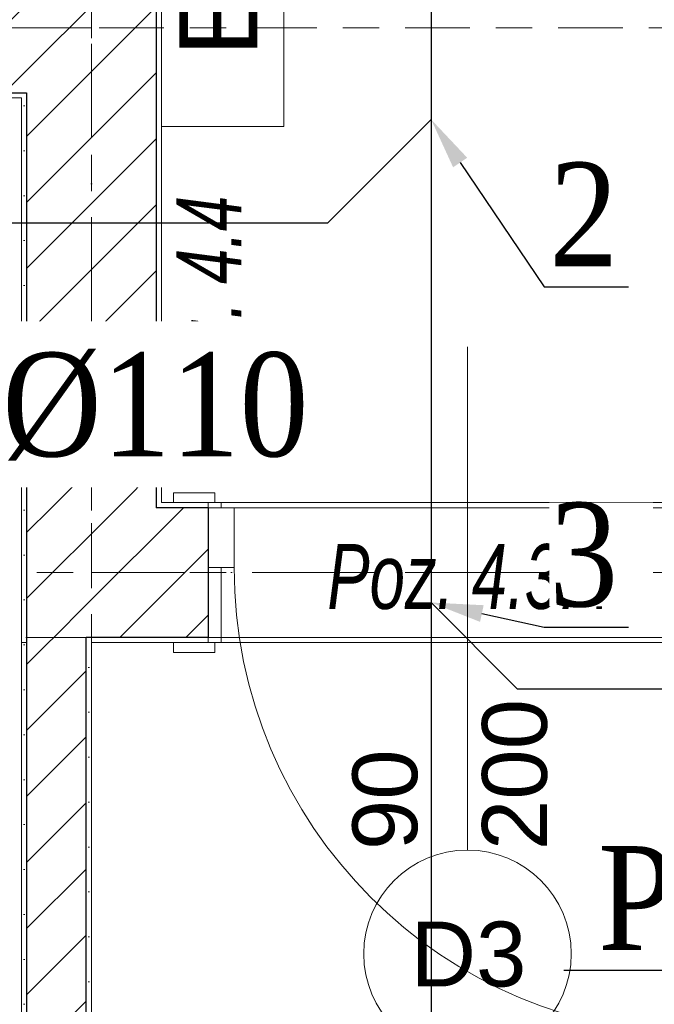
# Model space of a CAD drawing. Header units: millimetres. Extents: x -52968 to 399385, y -141133 to 110561.
# Tile 32 of 146: x 70367 to 71590, y -110375 to -108477. Entities that reach past the tile are written whole.
import ezdxf
from ezdxf import colors
from ezdxf.entities.mleader import LeaderData, LeaderLine
from ezdxf.math import Vec2, Vec3

# ---------------------------------------------------------------- set-up
doc = ezdxf.new("R2010")
doc.units = ezdxf.units.MM
for name, pattern in [('SIM-Wegliniec-21.07.2025-Parter$0$Kropki i Kreski', [360, 180, -90, 0, -90]), ('SIM-Wegliniec-21.07.2025-Parter$0$Przerywana długa', [390, 250, -140]), ('SIM-Wegliniec-21.07.2025-Parter$0$Przerywana podwójnie', [295, 125, -50, 70, -50])]:
    doc.linetypes.add(name, pattern=pattern)
doc.layers.add('_xref', color=250, linetype='Continuous')
for name, color, linetype, lineweight in [('RR_IWK_opisy', 7, 'Continuous', 0), ('RR_ks_podposadzkowa', 32, 'Kanalizacja', 30), ('SIM-Wegliniec-21.07.2025-Parter$0$Nowe_A-Belki-Wieniec_Nr_pióra__69', 250, 'Continuous', 0), ('SIM-Wegliniec-21.07.2025-Parter$0$Nowe_A-Belki-Wieniec_Nr_pióra__90', 250, 'Continuous', 0), ('SIM-Wegliniec-21.07.2025-Parter$0$Nowe_A-Konstrukcja Opis_Nr_pióra__58', 250, 'Continuous', 0), ('SIM-Wegliniec-21.07.2025-Parter$0$Nowe_A-Osi_Nr_pióra__20', 250, 'Continuous', 0), ('SIM-Wegliniec-21.07.2025-Parter$0$Nowe_A-Posadzki_Nr_pióra__89', 250, 'Continuous', 0), ('SIM-Wegliniec-21.07.2025-Parter$0$Nowe_A-PPOŻ_Nr_pióra__20', 250, 'Continuous', 0), ('SIM-Wegliniec-21.07.2025-Parter$0$Nowe_A-Strefy-Parter_Nr_pióra__94', 250, 'Continuous', 0), ('SIM-Wegliniec-21.07.2025-Parter$0$Nowe_A-Ściany-Działowe', 250, 'Continuous', 0), ('SIM-Wegliniec-21.07.2025-Parter$0$Nowe_A-Ściany-Działowe_Nr_pióra__27', 250, 'Continuous', 0), ('SIM-Wegliniec-21.07.2025-Parter$0$Nowe_A-Ściany-Działowe_Nr_pióra__47', 250, 'Continuous', 0), ('SIM-Wegliniec-21.07.2025-Parter$0$Nowe_A-Ściany-Wewnętrzne', 250, 'Continuous', 0), ('SIM-Wegliniec-21.07.2025-Parter$0$Nowe_A-Ściany-Wewnętrzne_Nr_pióra__27', 250, 'Continuous', 0), ('SIM-Wegliniec-21.07.2025-Parter$0$Nowe_A-Ściany-Wewnętrzne_Nr_pióra__47', 250, 'Continuous', 0), ('SIM-Wegliniec-21.07.2025-Parter$0$Nowe_Drzwi Archicad_Nr_pióra__23', 250, 'Continuous', 0), ('SIM-Wegliniec-21.07.2025-Parter$0$Nowe_Drzwi Archicad_Nr_pióra__27', 250, 'Continuous', 0), ('SIM-Wegliniec-21.07.2025-Parter$0$Nowe_Drzwi Archicad_Nr_pióra__3', 250, 'Continuous', 0), ('SIM-Wegliniec-21.07.2025-Parter$0$Nowe_Drzwi Archicad_Nr_pióra__47', 250, 'Continuous', 0), ('SIM-Wegliniec-21.07.2025-Parter$0$Nowe_Znaczniki drzwi Archicada_Nr_pióra__2', 250, 'Continuous', 0), ('SIM-Wegliniec-21.07.2025-Parter$0$Nowe_Znaczniki drzwi Archicada_Nr_pióra__45', 250, 'Continuous', 0), ('SIM-Wegliniec-21.07.2025-Parter$0$Nowe_Znaczniki drzwi Archicada_Nr_pióra__7', 250, 'Continuous', 0)]:
    doc.layers.add(name, color=color, linetype=linetype, lineweight=lineweight)
doc.styles.add('Garamond', font='GARA.TTF')
doc.styles.add('SIM-Wegliniec-21.07.2025-Parter$0$STYL_AUTOMATYCZNY_1', font='arial.ttf')
doc.styles.add('SIM-Wegliniec-21.07.2025-Parter$0$STYL_AUTOMATYCZNY_6', font='arial.ttf', dxfattribs={"width": 0.7})
doc.styles.get("Standard").update_dxf_attribs({"font": 'arial.ttf'})
doc.linetypes.add('Kanalizacja', pattern='A,25,0,["◄",Standard,S=5,R=0,X=-5,Y=-2.5],0', length=25)
doc.dimstyles.new('SIM-Wegliniec-21.07.2025-Parter$0$STYL_AUTOMATYCZNY__9', dxfattribs={"dimtxt": 0.18, "dimasz": 76, "dimexe": 0.18, "dimexo": 0.0625, "dimgap": 0, "dimtad": 0, "dimtih": 1, "dimtoh": 1, "dimdec": 4, "dimzin": 0, "dimdsep": 46, "dimcen": 0.09, "dimadec": 0, "dimazin": 0, "dimtfac": 1, "dimtdec": 4, "dimtmove": 0, "dimatfit": 3, "dimldrblk": 'SIM-Wegliniec-21.07.2025-Parter$0$ARROWHEAD_16', "dimfxl": 1, "dimtolj": 1, "dimtzin": 0, "dimarcsym": 0})
pattern_1 = [(0, (0, 0), (0, 86.60254), [0, -50]), (0, (25, 43.3), (0, 86.60254), [0, -50])]
pattern_2 = [(45, (0, 0), (-63.63961, 63.63961), [])]

# ---------------------------------------------------------------- blocks, each defined once
blk = doc.blocks.new('SIM-Wegliniec-21.07.2025-Parter$0$ARROWHEAD_16')
at = {"linetype": 'Continuous', "lineweight": 0}
blk.add_hatch(color=0, dxfattribs=at).paths.add_polyline_path([(-0.9093, 0.525), (0, 0), (-0.9093, -0.525)])
at = {"color": 0, "linetype": 'Continuous', "lineweight": 0}
blk.add_line((0, 0), (-1, 0), dxfattribs=at)
blk = doc.blocks.new('SIM-Wegliniec-21.07.2025-Parter')
at = {"layer": 'SIM-Wegliniec-21.07.2025-Parter$0$Nowe_A-Ściany-Działowe', "linetype": 'Continuous', "lineweight": 0}
h = blk.add_hatch(dxfattribs=at)
h.set_pattern_fill('Tynk', color=256, style=0, pattern_type=2)
h.set_pattern_definition(pattern_1)
h.paths.add_polyline_path([(70380.1, -110427.6), (70380.1, -109677.6), (70370.1, -109677.6), (70370.1, -110427.6)])
h = blk.add_hatch(dxfattribs=at)
h.set_pattern_fill('Bloczki_ceramiczne', color=256, style=0, pattern_type=2)
h.set_pattern_definition(pattern_2)
h.paths.add_polyline_path([(70380.1, -109677.6), (70495.1, -109677.6), (70495.1, -109667.6), (70380.1, -109667.6)])
h = blk.add_hatch(dxfattribs=at)
h.set_pattern_fill('Bloczki_ceramiczne', color=256, style=0, pattern_type=2)
h.set_pattern_definition(pattern_2)
h.paths.add_polyline_path([(70495.1, -110437.6), (70495.1, -109677.6), (70380.1, -109677.6), (70380.1, -110437.6)])
h = blk.add_hatch(dxfattribs=at)
h.set_pattern_fill('Tynk', color=256, style=0, pattern_type=2)
h.set_pattern_definition(pattern_1)
h.paths.add_polyline_path([(70505.1, -110552.6), (70505.1, -109677.6), (70495.1, -109677.6), (70495.1, -110552.6)])
at = {"layer": 'SIM-Wegliniec-21.07.2025-Parter$0$Nowe_A-Ściany-Wewnętrzne', "linetype": 'Continuous', "lineweight": 0, "true_color": 0x000000}
h = blk.add_hatch(dxfattribs=at)
h.set_pattern_fill('Tynk', color=18, style=0, pattern_type=2)
h.set_pattern_definition(pattern_1)
h.paths.add_polyline_path([(70640.1, -109407.6), (70640.1, -107577.6), (70630.1, -107577.6), (70630.1, -109407.6)])
at = {"layer": 'SIM-Wegliniec-21.07.2025-Parter$0$Nowe_A-Ściany-Wewnętrzne', "linetype": 'Continuous', "lineweight": 0}
h = blk.add_hatch(dxfattribs=at)
h.set_pattern_fill('Bloczki_ceramiczne', color=256, style=0, pattern_type=2)
h.set_pattern_definition(pattern_2)
h.paths.add_polyline_path([(68530.1, -108617.6), (70370.1, -108617.6), (70370.1, -108367.6), (68530.1, -108367.6)])
h = blk.add_hatch(dxfattribs=at)
h.set_pattern_fill('Bloczki_ceramiczne', color=256, style=0, pattern_type=2)
h.set_pattern_definition(pattern_2)
h.paths.add_polyline_path([(70380.1, -108617.6), (70380.1, -108367.6), (70370.1, -108367.6), (70370.1, -108617.6)])
h = blk.add_hatch(dxfattribs=at)
h.set_pattern_fill('Bloczki_ceramiczne', color=256, style=0, pattern_type=2)
h.set_pattern_definition(pattern_2)
h.paths.add_polyline_path([(70630.1, -108617.6), (70630.1, -108367.6), (70380.1, -108367.6), (70380.1, -108617.6)])
at = {"layer": 'SIM-Wegliniec-21.07.2025-Parter$0$Nowe_A-Ściany-Wewnętrzne', "linetype": 'Continuous', "lineweight": 0, "true_color": 0x000000}
h = blk.add_hatch(dxfattribs=at)
h.set_pattern_fill('Tynk', color=18, style=0, pattern_type=2)
h.set_pattern_definition(pattern_1)
h.paths.add_polyline_path([(67665.1, -108627.6), (70370.1, -108627.6), (70370.1, -108617.6), (67665.1, -108617.6)])
h = blk.add_hatch(dxfattribs=at)
h.set_pattern_fill('Tynk', color=18, style=0, pattern_type=2)
h.set_pattern_definition(pattern_1)
h.paths.add_polyline_path([(70380.1, -108627.6), (70380.1, -108617.6), (70370.1, -108617.6), (70370.1, -108627.6)])
at = {"layer": 'SIM-Wegliniec-21.07.2025-Parter$0$Nowe_A-Ściany-Wewnętrzne', "linetype": 'Continuous', "lineweight": 0}
h = blk.add_hatch(dxfattribs=at)
h.set_pattern_fill('Bloczki_ceramiczne', color=256, style=0, pattern_type=2)
h.set_pattern_definition(pattern_2)
h.paths.add_polyline_path([(70630.1, -109417.6), (70630.1, -108617.6), (70380.1, -108617.6), (70380.1, -109417.6)])
h = blk.add_hatch(dxfattribs=at)
h.set_pattern_fill('Tynk', color=256, style=0, pattern_type=2)
h.set_pattern_definition(pattern_1)
h.paths.add_polyline_path([(70380.1, -109667.6), (70380.1, -108627.6), (70370.1, -108627.6), (70370.1, -109667.6)])
h = blk.add_hatch(dxfattribs=at)
h.set_pattern_fill('Bloczki_ceramiczne', color=256, style=0, pattern_type=2)
h.set_pattern_definition(pattern_2)
h.paths.add_polyline_path([(70380.1, -109417.6), (70380.1, -109667.6), (70630.1, -109417.6)])
h = blk.add_hatch(dxfattribs=at)
h.set_pattern_fill('Bloczki_ceramiczne', color=256, style=0, pattern_type=2)
h.set_pattern_definition(pattern_2)
h.paths.add_polyline_path([(70495.1, -109552.6), (70495.1, -109667.6), (70730.1, -109667.6), (70730.1, -109417.6), (70630.1, -109417.6)])
at = {"layer": 'SIM-Wegliniec-21.07.2025-Parter$0$Nowe_A-Ściany-Wewnętrzne', "linetype": 'Continuous', "lineweight": 0, "true_color": 0x000000}
h = blk.add_hatch(dxfattribs=at)
h.set_pattern_fill('Tynk', color=18, style=0, pattern_type=2)
h.set_pattern_definition(pattern_1)
h.paths.add_polyline_path([(70630.1, -109407.6), (70630.1, -109417.6), (70640.1, -109407.6)])
h = blk.add_hatch(dxfattribs=at)
h.set_pattern_fill('Tynk', color=18, style=0, pattern_type=2)
h.set_pattern_definition(pattern_1)
h.paths.add_polyline_path([(70640.1, -109407.6), (70630.1, -109417.6), (70640.1, -109417.6)])
h = blk.add_hatch(dxfattribs=at)
h.set_pattern_fill('Tynk', color=18, style=0, pattern_type=2)
h.set_pattern_definition(pattern_1)
h.paths.add_polyline_path([(70640.1, -109407.6), (70640.1, -109417.6), (70730.1, -109417.6), (70730.1, -109407.6)])
at = {"layer": 'SIM-Wegliniec-21.07.2025-Parter$0$Nowe_A-Ściany-Wewnętrzne', "linetype": 'Continuous', "lineweight": 0}
h = blk.add_hatch(dxfattribs=at)
h.set_pattern_fill('Bloczki_ceramiczne', color=256, style=0, pattern_type=2)
h.set_pattern_definition(pattern_2)
h.paths.add_polyline_path([(70495.1, -109552.6), (70380.1, -109667.6), (70495.1, -109667.6)])
at = {"layer": 'SIM-Wegliniec-21.07.2025-Parter$0$Nowe_A-Ściany-Wewnętrzne', "linetype": 'Continuous', "lineweight": 0, "true_color": 0x000000}
h = blk.add_hatch(dxfattribs=at)
h.set_pattern_fill('Tynk', color=18, style=0, pattern_type=2)
h.set_pattern_definition(pattern_1)
h.paths.add_polyline_path([(70370.1, -109667.6), (70370.1, -109677.6), (70380.1, -109667.6)])
h = blk.add_hatch(dxfattribs=at)
h.set_pattern_fill('Tynk', color=18, style=0, pattern_type=2)
h.set_pattern_definition(pattern_1)
h.paths.add_polyline_path([(70380.1, -109667.6), (70370.1, -109677.6), (70380.1, -109677.6)])
h = blk.add_hatch(dxfattribs=at)
h.set_pattern_fill('Tynk', color=18, style=0, pattern_type=2)
h.set_pattern_definition(pattern_1)
h.paths.add_polyline_path([(70495.1, -109677.6), (70505.1, -109677.6), (70505.1, -109667.6), (70495.1, -109667.6)])
h = blk.add_hatch(dxfattribs=at)
h.set_pattern_fill('Tynk', color=18, style=0, pattern_type=2)
h.set_pattern_definition(pattern_1)
h.paths.add_polyline_path([(70730.1, -109667.6), (70505.1, -109667.6), (70505.1, -109677.6), (70730.1, -109677.6)])
at = {"layer": 'SIM-Wegliniec-21.07.2025-Parter$0$Nowe_A-Belki-Wieniec_Nr_pióra__69', "linetype": 'SIM-Wegliniec-21.07.2025-Parter$0$Kropki i Kreski', "lineweight": 13}
for p, q in [((70505.1, -107442.6), (70505.1, -109542.6)), ((70505.1, -108492.6), (65105.1, -108492.6)), ((70505.1, -109542.6), (85505.1, -109542.6))]:
    blk.add_line(p, q, dxfattribs=at)
at = {"layer": 'SIM-Wegliniec-21.07.2025-Parter$0$Nowe_A-Belki-Wieniec_Nr_pióra__90', "linetype": 'SIM-Wegliniec-21.07.2025-Parter$0$Przerywana długa', "lineweight": 13}
for p, q in [((70630.1, -107567.6), (70630.1, -109417.6)), ((70380.1, -108617.6), (65230.1, -108617.6)), ((70380.1, -108617.6), (70380.1, -109667.6)), ((70630.1, -109417.6), (85380.1, -109417.6)), ((70380.1, -109667.6), (71880.1, -109667.6))]:
    blk.add_line(p, q, dxfattribs=at)
at = {"layer": 'SIM-Wegliniec-21.07.2025-Parter$0$Nowe_A-Osi_Nr_pióra__20', "linetype": 'SIM-Wegliniec-21.07.2025-Parter$0$Przerywana podwójnie', "lineweight": 13}
for p, q in [((70505.1, -95582.5), (70505.1, -117792.3)), ((63144.7, -108492.6), (90961.9, -108492.6)), ((63144.7, -109542.6), (90961.9, -109542.6))]:
    blk.add_line(p, q, dxfattribs=at)
at = {"layer": 'SIM-Wegliniec-21.07.2025-Parter$0$Nowe_A-Posadzki_Nr_pióra__89', "linetype": 'Continuous', "lineweight": 13, "flags": 128}
for points in [[(70630.1, -109417.6), (85380.1, -109417.6), (85380.1, -107567.6), (70630.1, -107567.6)], [(67665.1, -110437.6), (70380.1, -110437.6), (70380.1, -108617.6), (67665.1, -108617.6)], [(69435.1, -112272.6), (71880.1, -112272.6), (71880.1, -109667.6), (70630.1, -109667.6), (70495.1, -109667.6), (70495.1, -110552.6), (69435.1, -110552.6)]]:
    blk.add_lwpolyline(points, close=True, dxfattribs=at)
at = {"layer": 'SIM-Wegliniec-21.07.2025-Parter$0$Nowe_A-PPOŻ_Nr_pióra__20', "linetype": 'Continuous', "lineweight": 13, "flags": 128}
blk.add_lwpolyline([(70640.1, -108682.6), (70640.1, -107981.4), (70875.8, -107981.4), (70875.8, -108682.6)], close=True, dxfattribs=at)
at = {"layer": 'SIM-Wegliniec-21.07.2025-Parter$0$Nowe_A-Strefy-Parter_Nr_pióra__94', "linetype": 'Continuous', "lineweight": 13, "flags": 128}
for points in [[(70640.1, -107577.6), (70640.1, -109407.6), (85370.1, -109407.6), (85370.1, -107577.6)], [(67675.1, -110427.6), (69661, -110427.6), (70370.1, -110427.6), (70370.1, -108627.6), (68475.1, -108627.6), (68475.1, -108977.6), (67675.1, -108977.6)], [(69310.2, -110562.6), (69310.1, -112262.6), (71030.1, -112262.6), (71030.1, -111762.6), (71870.1, -111762.6), (71870.1, -109677.6), (70505.1, -109677.6), (70505.1, -110562.6)]]:
    blk.add_lwpolyline(points, close=True, dxfattribs=at)
at = {"layer": 'SIM-Wegliniec-21.07.2025-Parter$0$Nowe_A-Ściany-Działowe_Nr_pióra__27', "linetype": 'Continuous', "lineweight": 25}
for p, q in [((70380.1, -109677.6), (70380.1, -110437.6)), ((70495.1, -110437.6), (70495.1, -109677.6))]:
    blk.add_line(p, q, dxfattribs=at)
at = {"layer": 'SIM-Wegliniec-21.07.2025-Parter$0$Nowe_A-Ściany-Działowe_Nr_pióra__47', "linetype": 'Continuous', "lineweight": 15, "flags": 128}
for points in [[(70370.1, -109677.6), (70370.1, -110427.6)], [(70380.1, -109677.6), (70370.1, -109677.6)], [(70505.1, -110562.6), (70505.1, -109677.6)]]:
    blk.add_lwpolyline(points, dxfattribs=at)
at = {"layer": 'SIM-Wegliniec-21.07.2025-Parter$0$Nowe_A-Ściany-Wewnętrzne_Nr_pióra__27', "linetype": 'Continuous', "lineweight": 25}
for p, q in [((70630.1, -107577.6), (70630.1, -109407.6)), ((68530.1, -108617.6), (70370.1, -108617.6)), ((70370.1, -108617.6), (70380.1, -108617.6)), ((70370.1, -108617.6), (70380.1, -108617.6)), ((70380.1, -108617.6), (70380.1, -109417.6)), ((70380.1, -109417.6), (70380.1, -109667.6)), ((70380.1, -109417.6), (70380.1, -109667.6)), ((70630.1, -109407.6), (70630.1, -109417.6)), ((70630.1, -109407.6), (70630.1, -109417.6)), ((70730.1, -109417.6), (70630.1, -109417.6)), ((70730.1, -109417.6), (70730.1, -109532.6)), ((70730.1, -109532.6), (70730.1, -109667.6)), ((70380.1, -109667.6), (70380.1, -109677.6)), ((70380.1, -109667.6), (70380.1, -109677.6)), ((70505.1, -109667.6), (70495.1, -109667.6)), ((70495.1, -109677.6), (70495.1, -109667.6)), ((70495.1, -109677.6), (70495.1, -109667.6)), ((70730.1, -109667.6), (70505.1, -109667.6))]:
    blk.add_line(p, q, dxfattribs=at)
blk.add_point((70380.1, -109667.6), dxfattribs=at)
at = {"layer": 'SIM-Wegliniec-21.07.2025-Parter$0$Nowe_A-Ściany-Wewnętrzne_Nr_pióra__47', "linetype": 'Continuous', "lineweight": 15}
for p, q in [((70730.1, -109407.6), (70663.1, -109407.6)), ((70730.1, -109407.6), (70730.1, -109417.6)), ((70730.1, -109407.6), (70730.1, -109417.6)), ((70730.1, -109677.6), (70663.1, -109677.6))]:
    blk.add_line(p, q, dxfattribs=at)
at = {"layer": 'SIM-Wegliniec-21.07.2025-Parter$0$Nowe_A-Ściany-Wewnętrzne_Nr_pióra__47', "linetype": 'Continuous', "lineweight": 15, "flags": 128}
for points in [[(70640.1, -109407.6), (70640.1, -107577.6)], [(67665.1, -108627.6), (70370.1, -108627.6)], [(70370.1, -108627.6), (70370.1, -109667.6)], [(70730.1, -109407.6), (70640.1, -109407.6)], [(70370.1, -109677.6), (70380.1, -109677.6)], [(70505.1, -109677.6), (70730.1, -109677.6)]]:
    blk.add_lwpolyline(points, dxfattribs=at)
at = {"layer": 'SIM-Wegliniec-21.07.2025-Parter$0$Nowe_Drzwi Archicad_Nr_pióra__23', "linetype": 'Continuous', "lineweight": 15}
for p, q in [((70730.1, -109532.6), (70730.1, -109417.6)), ((70730.1, -109417.6), (70780.1, -109417.6)), ((70780.1, -109417.6), (70780.1, -109532.6)), ((70780.1, -109532.6), (70730.1, -109532.6))]:
    blk.add_line(p, q, dxfattribs=at)
at = {"layer": 'SIM-Wegliniec-21.07.2025-Parter$0$Nowe_Drzwi Archicad_Nr_pióra__27', "linetype": 'Continuous', "lineweight": 25}
for p, q in [((70730.1, -109417.6), (70730.1, -109532.6)), ((70730.1, -109417.6), (70730.1, -109532.6)), ((70730.1, -109532.6), (70730.1, -109667.6)), ((70730.1, -109532.6), (70730.1, -109667.6))]:
    blk.add_line(p, q, dxfattribs=at)
at = {"layer": 'SIM-Wegliniec-21.07.2025-Parter$0$Nowe_Drzwi Archicad_Nr_pióra__3', "linetype": 'Continuous', "lineweight": 13}
for p, q in [((70663.1, -109407.6), (70663.1, -109388.6)), ((70663.1, -109388.6), (70743.1, -109388.6)), ((70743.1, -109388.6), (70743.1, -109407.6)), ((70743.1, -109407.6), (70663.1, -109407.6)), ((70730.1, -109417.6), (70730.1, -109407.6)), ((70730.1, -109407.6), (70755.1, -109407.6)), ((70755.1, -109417.6), (70730.1, -109417.6)), ((70755.1, -109407.6), (70755.1, -109417.6)), ((70730.1, -109677.6), (70730.1, -109532.6)), ((70730.1, -109532.6), (70755.1, -109532.6)), ((70755.1, -109532.6), (70755.1, -109677.6)), ((70663.1, -109696.6), (70663.1, -109677.6)), ((70663.1, -109677.6), (70743.1, -109677.6)), ((70755.1, -109677.6), (70730.1, -109677.6)), ((70743.1, -109677.6), (70743.1, -109696.6)), ((70743.1, -109696.6), (70663.1, -109696.6))]:
    blk.add_line(p, q, dxfattribs=at)
blk.add_arc((71680.1, -109532.6), 900, 180, 270, dxfattribs=at)
at = {"layer": 'SIM-Wegliniec-21.07.2025-Parter$0$Nowe_Drzwi Archicad_Nr_pióra__47', "linetype": 'Continuous', "lineweight": 15}
for p, q in [((70730.1, -109407.6), (70663.1, -109407.6)), ((70730.1, -109407.6), (70663.1, -109407.6)), ((70730.1, -109407.6), (70730.1, -109417.6)), ((70730.1, -109407.6), (70730.1, -109417.6)), ((70730.1, -109407.6), (70730.1, -109417.6)), ((70730.1, -109677.6), (70663.1, -109677.6)), ((70730.1, -109677.6), (70663.1, -109677.6))]:
    blk.add_line(p, q, dxfattribs=at)
at = {"layer": 'SIM-Wegliniec-21.07.2025-Parter$0$Nowe_Znaczniki drzwi Archicada_Nr_pióra__2', "linetype": 'Continuous', "lineweight": 13, "flags": 128}
blk.add_lwpolyline([(71030.1, -110277.6, 1), (71430.1, -110277.6, 1)], format="xyb", close=True, dxfattribs=at)
at = {"layer": 'SIM-Wegliniec-21.07.2025-Parter$0$Nowe_Znaczniki drzwi Archicada_Nr_pióra__45', "linetype": 'Continuous', "lineweight": 15}
blk.add_line((71230.1, -110077.6), (71230.1, -109107.6), dxfattribs=at)
at = {"layer": 'SIM-Wegliniec-21.07.2025-Parter$0$Nowe_A-Konstrukcja Opis_Nr_pióra__58', "linetype": 'Continuous', "lineweight": 13, "insert": (70795.7, -109264.6), "char_height": 125, "attachment_point": 7, "rotation": 90, "style": 'SIM-Wegliniec-21.07.2025-Parter$0$STYL_AUTOMATYCZNY_6'}
blk.add_mtext('\\A1;{\\pql;\\fArial|b0|i1|c238|p0;\\W0.700000;Poz. 4.4}', dxfattribs=at)
at = {"layer": 'SIM-Wegliniec-21.07.2025-Parter$0$Nowe_A-Konstrukcja Opis_Nr_pióra__58', "linetype": 'Continuous', "lineweight": 13, "insert": (70959.9, -109614.4), "char_height": 125, "attachment_point": 7, "style": 'SIM-Wegliniec-21.07.2025-Parter$0$STYL_AUTOMATYCZNY_6'}
blk.add_mtext('\\A1;{\\pql;\\fArial|b0|i1|c238|p0;\\W0.700000;Poz. 4.3.4}', dxfattribs=at)
at = {"layer": 'SIM-Wegliniec-21.07.2025-Parter$0$Nowe_A-PPOŻ_Nr_pióra__20', "linetype": 'Continuous', "lineweight": 13, "insert": (70750.7, -108332), "char_height": 150, "attachment_point": 5, "rotation": 90, "style": 'SIM-Wegliniec-21.07.2025-Parter$0$STYL_AUTOMATYCZNY_1'}
blk.add_mtext('\\A1;{\\pqc;\\fArial|b0|i0|c238|p0;\\W1.000000;EI\\fArial|b0|i0|c238|p0;\\W1.000000;3\\fArial|b0|i0|c238|p0;\\W1.000000;0}', dxfattribs=at)
at = {"layer": 'SIM-Wegliniec-21.07.2025-Parter$0$Nowe_Znaczniki drzwi Archicada_Nr_pióra__7', "lineweight": 13, "char_height": 125, "attachment_point": 7, "rotation": 90, "style": 'SIM-Wegliniec-21.07.2025-Parter$0$STYL_AUTOMATYCZNY_1'}
for s, insert in [('\\A1;{\\pql;\\pt0;\\fArial|b0|i0|c238|p0;\\W1.000000;200\\fArial|b0|i0|c238|p0;\\W1.000000;\\A1{\\H.66x;\\S^  ;}\\fArial|b0|i0|c238|p0;\\W1.000000;\\fArial|b0|i0|c238|p0;\\W1.000000;}', (71419.7, -110077.6)), ('\\A1;{\\pql;\\pt0;\\fArial|b0|i0|c238|p0;\\W1.000000;90\\fArial|b0|i0|c238|p0;\\W1.000000;\\A1{\\H.66x;\\S^  ;}\\fArial|b0|i0|c238|p0;\\W1.000000;\\fArial|b0|i0|c238|p0;\\W1.000000;}', (71169.7, -110077.6))]:
    blk.add_mtext(s, dxfattribs=dict(at, insert=insert))
at = {"layer": 'SIM-Wegliniec-21.07.2025-Parter$0$Nowe_Znaczniki drzwi Archicada_Nr_pióra__7', "lineweight": 13, "insert": (71120.5, -110342.3), "char_height": 125, "attachment_point": 7, "style": 'SIM-Wegliniec-21.07.2025-Parter$0$STYL_AUTOMATYCZNY_1'}
blk.add_mtext('\\A1;{\\pql;\\pt0;\\fArial|b0|i0|c238|p0;\\W1.000000;D3\\fArial|b0|i0|c238|p0;\\W1.000000;\\fArial|b0|i0|c238|p0;\\W1.000000;\\fArial|b0|i0|c238|p0;\\W1.000000;}', dxfattribs=at)
at = {"layer": 'SIM-Wegliniec-21.07.2025-Parter$0$Nowe_A-Konstrukcja Opis_Nr_pióra__58', "linetype": 'Continuous', "lineweight": 13, "annotation_type": 0, "has_hookline": 1, "hookline_direction": 1, "text_width": 574.1, "horizontal_direction": (1, -1e-06, 0)}
blk.add_leader([(72005.1, -109542.6), (71648.8, -110643.9), (71491, -110643.9)], dimstyle='SIM-Wegliniec-21.07.2025-Parter$0$STYL_AUTOMATYCZNY__9', dxfattribs=at)

msp = doc.modelspace()

# ---------------------------------------------------------------- block references
at = {"layer": '_xref'}
msp.add_blockref('SIM-Wegliniec-21.07.2025-Parter', (0, 0), dxfattribs=at)

# ---------------------------------------------------------------- next in the draw order: linework, layer by layer
at = {"layer": 'RR_ks_podposadzkowa', "ltscale": 50}
for p, q in [((71160.1, -97519.2), (71160.1, -111945.2)), ((70960.1, -108869.1), (71160.1, -108669.1)), ((70960.1, -108869.1), (68182.3, -108869.1)), ((71160.1, -109600.4), (71326.2, -109766.6)), ((71326.2, -109766.6), (77715.1, -109766.6))]:
    msp.add_line(p, q, dxfattribs=at)

# ---------------------------------------------------------------- next in the draw order: leaders
at = {"layer": 'RR_IWK_opisy'}
ml = msp.add_multileader_mtext('Standard', dxfattribs=at)
ml.set_content('Pk3', color=256, style='Garamond')
ml.set_leader_properties()
ml.build(insert=Vec2(0, 0))
ml.multileader.update_dxf_attribs({"text_left_attachment_type": 6, "text_right_attachment_type": 6, "arrow_head_size": 100})
ctx = ml.context
ctx.base_point, ctx.char_height, ctx.arrow_head_size, ctx.plane_origin = Vec3(71456.8, -110310), 200, 100, Vec3(72302.1, -205225.4)
ctx.left_attachment, ctx.right_attachment, ctx.text_align_type = 6, 6, 2
notes = []
notes.append((ctx, [(0, (1, 1, 0), (71905.4, -110310), (-1, 0), 8, [(0, [(72230.1, -110049.7)], 0, [])])]))
ctx.mtext.insert, ctx.mtext.alignment = Vec3(71895.4, -110070), 3
ctx.mtext.has_bg_fill, ctx.mtext.bg_color, ctx.mtext.bg_scale_factor, ctx.mtext.bg_transparency, ctx.mtext.use_window_bg_color = 1, -1027028792, 1, 0, 1
for ctx, leaders in notes:
    for number, flags, end, landing, length, lines in leaders:
        leader = LeaderData()
        leader.index, (leader.has_last_leader_line, leader.has_dogleg_vector, leader.attachment_direction) = number, flags
        leader.last_leader_point, leader.dogleg_vector, leader.dogleg_length = Vec3(end), Vec3(landing), length
        for number, points, colour, breaks in lines:
            line = LeaderLine()
            line.index, line.vertices, line.color, line.breaks = number, Vec3.list(points), colors.encode_raw_color(colour), breaks
            leader.lines.append(line)
        ctx.leaders.append(leader)

# ---------------------------------------------------------------- next in the draw order: leaders
ml = msp.add_multileader_mtext('Standard', dxfattribs=at)
ml.set_content('2', color=256, style='Garamond')
ml.set_leader_properties()
ml.build(insert=Vec2(0, 0))
ml.multileader.update_dxf_attribs({"text_left_attachment_type": 6, "text_right_attachment_type": 6, "arrow_head_size": 100})
ctx = ml.context
ctx.base_point, ctx.char_height, ctx.arrow_head_size, ctx.plane_origin = Vec3(71383.7, -108992), 200, 100, Vec3(71210.2, -203927.7)
ctx.left_attachment, ctx.right_attachment = 6, 6
notes = []
notes.append((ctx, [(0, (1, 1, 0), (71377.7, -108992), (1, 0), 8, [(0, [(71160.1, -108669.1)], 0, [])])]))
ctx.mtext.insert = Vec3(71387.7, -108752)
ctx.mtext.has_bg_fill, ctx.mtext.bg_color, ctx.mtext.bg_scale_factor, ctx.mtext.bg_transparency, ctx.mtext.use_window_bg_color = 1, -1027028792, 1, 0, 1
ml = msp.add_multileader_mtext('Standard', dxfattribs=at)
ml.set_content('\\fGaramond|b0|i0;%%c110', color=256, style='Garamond')
ml.set_leader_properties()
ml.build(insert=Vec2(0, 0))
ml.multileader.update_dxf_attribs({"has_text_frame": 1, "text_left_attachment_type": 2, "text_right_attachment_type": 2})
ctx = ml.context
ctx.base_point, ctx.char_height, ctx.landing_gap_size, ctx.plane_origin = Vec3(70233, -109222.9), 200, 50, Vec3(-79838.7, 87050.1)
ctx.left_attachment, ctx.right_attachment = 2, 2
notes.append((ctx, [(0, (1, 1, 0), (70275, -109222.9), (1, 0), 8, [(0, [(70084, -108869.1)], 0, [])])]))
ctx.mtext.insert = Vec3(70333, -109118.4)
ctx.mtext.has_bg_fill, ctx.mtext.bg_color, ctx.mtext.bg_scale_factor, ctx.mtext.bg_transparency, ctx.mtext.use_window_bg_color = 1, -1027028792, 1.3, 0, 1
ml = msp.add_multileader_mtext('Standard', dxfattribs=at)
ml.set_content('3', color=256, style='Garamond')
ml.set_leader_properties()
ml.build(insert=Vec2(0, 0))
ml.multileader.update_dxf_attribs({"text_left_attachment_type": 6, "text_right_attachment_type": 6, "arrow_head_size": 100})
ctx = ml.context
ctx.base_point, ctx.char_height, ctx.arrow_head_size, ctx.plane_origin = Vec3(71383.7, -109647.6), 200, 100, Vec3(71210.2, -204859)
ctx.left_attachment, ctx.right_attachment = 6, 6
notes.append((ctx, [(0, (1, 1, 0), (71377.7, -109647.6), (1, 0), 8, [(0, [(71160.1, -109600.4)], 0, [])])]))
ctx.mtext.insert = Vec3(71387.7, -109407.6)
ctx.mtext.has_bg_fill, ctx.mtext.bg_color, ctx.mtext.bg_scale_factor, ctx.mtext.bg_transparency, ctx.mtext.use_window_bg_color = 1, -1027028792, 1, 0, 1
for ctx, leaders in notes:
    for number, flags, end, landing, length, lines in leaders:
        leader = LeaderData()
        leader.index, (leader.has_last_leader_line, leader.has_dogleg_vector, leader.attachment_direction) = number, flags
        leader.last_leader_point, leader.dogleg_vector, leader.dogleg_length = Vec3(end), Vec3(landing), length
        for number, points, colour, breaks in lines:
            line = LeaderLine()
            line.index, line.vertices, line.color, line.breaks = number, Vec3.list(points), colors.encode_raw_color(colour), breaks
            leader.lines.append(line)
        ctx.leaders.append(leader)

doc.saveas('drawing.dxf')
